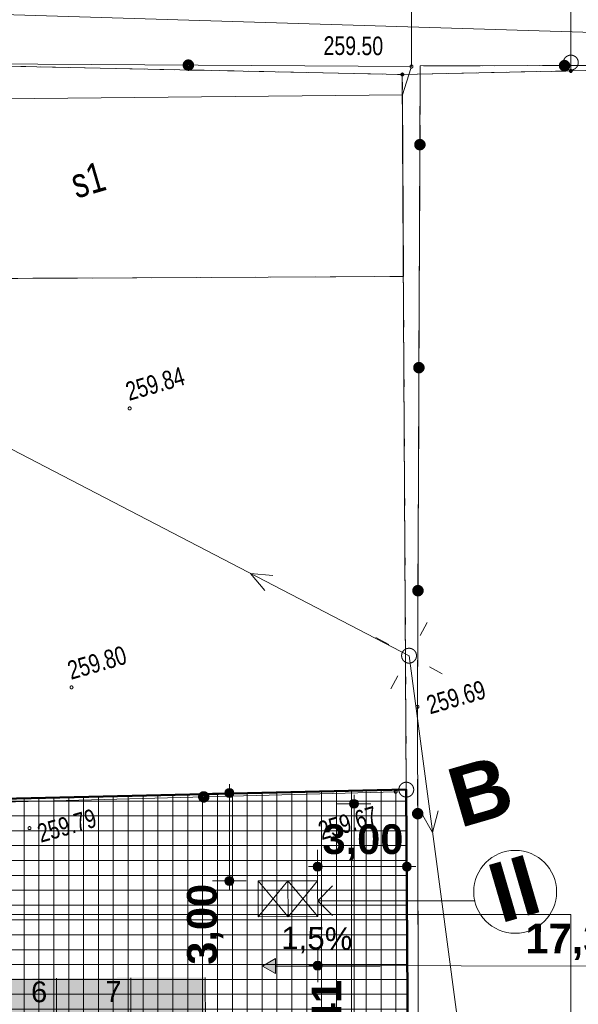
# Model space of a CAD drawing. Header units: millimetres. Extents: x -105537 to 923666, y -162842 to 175608.
# Tile 23 of 41: x 30853 to 49628, y 23665 to 56778. Entities that reach past the tile are written whole.
import ezdxf
from ezdxf.xclip import XClip

# ---------------------------------------------------------------- set-up
doc = ezdxf.new("R2010")
doc.units = ezdxf.units.MM
doc.header["$MEASUREMENT"] = 0
doc.header["$XCLIPFRAME"] = 0
doc.linetypes.add('1054', pattern=[2000, 1500, -500])
doc.linetypes.add('2218', pattern=[1000, 500, -500])
for name, color, linetype in [('A__!REF_RYSUNKI', 7, 'Continuous'), ('Nowe_02-PZT-OBIEKTY', 7, 'Continuous'), ('Nowe_03-PZT-LINIE RÓŻNE', 7, 'Continuous'), ('Nowe_199-Z Wymiary i opisy', 7, 'Continuous'), ('Nowe_A__STROPY', 7, 'Continuous'), ('Nowe_A_WYM_SYTUACJA', 7, 'Continuous')]:
    doc.layers.add(name, color=color, linetype=linetype)
for name, color, linetype, lineweight in [('Nowe_01-PZT-WYPEŁNIENIA_Nr_pióra__18', 9, 'Continuous', 13), ('Nowe_02-PZT-OBIEKTY_Nr_pióra__4', 7, 'Continuous', 13), ('Nowe_02-PZT-OBIEKTY_Nr_pióra__46', 7, 'Continuous', 15), ('Nowe_03-PZT-LINIE RÓŻNE_Nr_pióra__1', 7, 'Continuous', 13), ('Nowe_03-PZT-LINIE RÓŻNE_Nr_pióra__41', 7, 'Continuous', 15), ('Nowe_199-Z Wymiary i opisy_Nr_pióra__1', 7, 'Continuous', 13), ('Nowe_199-Z Wymiary i opisy_Nr_pióra__203', 7, 'Continuous', 50), ('Nowe_199-Z Wymiary i opisy_Nr_pióra__41', 7, 'Continuous', 15), ('Nowe_A__STROPY_Nr_pióra__89', 7, 'Continuous', 13), ('Nowe_A_WYM_SYTUACJA_Nr_pióra__1', 7, 'Continuous', 13), ('Nowe_A_WYM_SYTUACJA_Nr_pióra__45', 7, 'Continuous', 15), ('Nowe_A_WYM_SYTUACJA_Nr_pióra__85', 7, 'Continuous', 13), ('Wadowice Wałowa mdcp500_2_EGB_Budynek_Nr_pióra__7', 7, 'Continuous', 18), ('Wadowice Wałowa mdcp500_2_EGB_DzialkaEwidencyjna_Nr_pióra__3', 3, 'Continuous', 18), ('Wadowice Wałowa mdcp500_2_EGB_KonturUzytkuGruntowego_Nr_pióra__3', 3, 'Continuous', 18), ('Wadowice Wałowa mdcp500_2_EGB_PunktGraniczny_Nr_pióra__3', 3, 'Continuous', 18), ('Wadowice Wałowa mdcp500_2_GES_InneUrzadzeniaTowarzyszace_Nr_pióra__7', 7, 'Continuous', 18), ('Wadowice Wałowa mdcp500_2_GES_PrzewodElektroenergetyczny_Nr_pióra__1', 1, 'Continuous', 18), ('Wadowice Wałowa mdcp500_2_GES_PrzewodWodociagowy_Nr_pióra__5', 5, 'Continuous', 18), ('Wadowice Wałowa mdcp500_2_GES_UrzadzeniaSiecElektroenerge_Nr_pióra__7', 7, 'Continuous', 18), ('Wadowice Wałowa mdcp500_2_OT_Komunikacja_Nr_pióra__7', 7, 'Continuous', 18), ('Wadowice Wałowa mdcp500_2_OT_Ogrodzenia_Nr_pióra__7', 7, 'Continuous', 18), ('Wadowice Wałowa mdcp500_2_OT_Rzedna_Nr_pióra__7', 7, 'Continuous', 18), ('Wadowice Wałowa mdcp500_3_0_Nr_pióra__1', 7, 'Continuous', 13)]:
    doc.layers.add(name, color=color, linetype=linetype, lineweight=lineweight)
for name, color, linetype, lineweight, true_color in [('Nowe_01-PZT-WYPEŁNIENIA_Nr_pióra__249', 7, 'Continuous', 13, 0x595959), ('Nowe_02-PZT-OBIEKTY_Nr_pióra__242', 7, 'Continuous', 13, 0xa7a7a7), ('Nowe_199-Z Wymiary i opisy_Nr_pióra__58', 7, 'Continuous', 20, 0xdf0000), ('Nowe_199-Z Wymiary i opisy_Nr_pióra__78', 7, 'Continuous', 13, 0x00bb5e), ('Nowe_A_TER_GRANICA_Nr_pióra__221', 7, 'Continuous', 50, 0xbcc01d)]:
    doc.layers.add(name, color=color, linetype=linetype, lineweight=lineweight, true_color=true_color)
doc.styles.add('STYL_AUTOMATYCZNY_2', font='arial.ttf')
doc.styles.add('STYL_AUTOMATYCZNY_3', font='arial.ttf')
doc.styles.add('STYL_AUTOMATYCZNY_4', font='arial.ttf')
doc.styles.add('STYL_AUTOMATYCZNY_5', font='arial.ttf')
doc.styles.add('STYL_AUTOMATYCZNY_6', font='arial.ttf', dxfattribs={"width": 0.75})
doc.dimstyles.new('STYL_AUTOMATYCZNY__1', dxfattribs={"dimtxt": 1000, "dimasz": 570, "dimexe": 0.18, "dimexo": 0.0625, "dimgap": 0, "dimtad": 1, "dimlfac": 0.001, "dimzin": 0, "dimdsep": 46, "dimtxsty": 'STYL_AUTOMATYCZNY_5', "dimblk": 'ARROWHEAD_11', "dimblk1": 'ARROWHEAD_11', "dimblk2": 'ARROWHEAD_11', "dimcen": 0.09, "dimse1": 1, "dimse2": 1, "dimclrd": 7, "dimclre": 7, "dimclrt": 7, "dimadec": 0, "dimazin": 0, "dimtfac": 1, "dimtdec": 4, "dimtmove": 0, "dimatfit": 3, "dimfxl": 1, "dimtolj": 1, "dimtzin": 0, "dimarcsym": 0})
doc.dimstyles.new('STYL_AUTOMATYCZNY__2', dxfattribs={"dimtxt": 1000, "dimasz": 570, "dimexe": 0.18, "dimexo": 0.0625, "dimgap": 0, "dimtad": 1, "dimtih": 1, "dimtoh": 1, "dimlfac": 0.001, "dimzin": 0, "dimdsep": 46, "dimtxsty": 'STYL_AUTOMATYCZNY_5', "dimblk": 'ARROWHEAD_11', "dimblk1": 'ARROWHEAD_11', "dimblk2": 'ARROWHEAD_11', "dimcen": 0.09, "dimse1": 1, "dimse2": 1, "dimclrd": 7, "dimclre": 7, "dimclrt": 7, "dimadec": 0, "dimazin": 0, "dimtfac": 1, "dimtdec": 4, "dimtmove": 0, "dimatfit": 3, "dimfxl": 1, "dimtolj": 1, "dimtzin": 0, "dimarcsym": 0})
picture_1 = doc.add_image_def('image1.tif', size_in_pixel=(6904, 2168))

# ---------------------------------------------------------------- blocks, each defined once
blk = doc.blocks.new('Rysunek_1_3', base_point=(73226, -6125))
at = {"layer": 'Wadowice Wałowa mdcp500_3_0_Nr_pióra__1', "color": 7, "lineweight": 13}
image = blk.add_image(picture_1, insert=(-79879, -3368), size_in_units=(292228, 91739), rotation=16.24147, dxfattribs=at)
image.set_boundary_path([(-0.5, -0.5), (6903.5, 2167.5)])
blk = doc.blocks.new('Strop_2_1', base_point=(-12989, -15343))
at = {"layer": 'Nowe_A__STROPY_Nr_pióra__89', "color": 7, "linetype": 'Continuous', "lineweight": 13, "flags": 128}
blk.add_lwpolyline([(-12989, -15343), (49383, -15343), (49383, 26682), (-12989, 26682)], close=True, dxfattribs=at)
blk = doc.blocks.new('WSC-miejsca postojowe[3]_1', base_point=(19586, 24498))
at = {"layer": 'Nowe_02-PZT-OBIEKTY_Nr_pióra__242', "linetype": 'Continuous', "lineweight": 0, "true_color": 0x535353}
blk.add_hatch(color=251, dxfattribs=at).paths.add_polyline_path([(19586, 24498), (19606, 19498), (37106, 19567), (37086, 24567)])
at = {"layer": 'Nowe_02-PZT-OBIEKTY_Nr_pióra__4', "color": 7, "linetype": 'Continuous', "lineweight": 13}
for p, q in [((22086, 24508), (22106, 19508)), ((24586, 24517), (24606, 19518)), ((27086, 24527), (27106, 19527)), ((29586, 24537), (29606, 19537)), ((32086, 24547), (32106, 19547)), ((34586, 24557), (34606, 19557)), ((37086, 24567), (37106, 19567)), ((19586, 24498), (19606, 19498)), ((27106, 19527), (29606, 19537)), ((29606, 19537), (32106, 19547)), ((32106, 19547), (34606, 19557)), ((34606, 19557), (37106, 19567)), ((19606, 19498), (22106, 19508)), ((22106, 19508), (24606, 19518)), ((24606, 19518), (27106, 19527))]:
    blk.add_line(p, q, dxfattribs=at)
at = {"layer": 'Nowe_02-PZT-OBIEKTY_Nr_pióra__46', "color": 7, "lineweight": 15, "char_height": 700, "attachment_point": 3, "rotation": 0.2258, "style": 'STYL_AUTOMATYCZNY_3'}
for s, insert in [('\\A1;{\\pqr;\\fArial|b0|i0|c238|p0;\\W1.000000;1\\fArial|b0|i0|c238|p0;\\W1.000000;\\A1{\\H.66x;\\S^  ;}\\fArial|b0|i0|c238|p0;\\W1.000000;\\fArial|b0|i0|c238|p0;\\W1.000000;\\A1{\\H.66x;\\S^  ;}\\fArial|b0|i0|c238|p0;\\W1.000000;\\fArial|b0|i0|c238|p0;\\W1.000000;\\A1{\\H.66x;\\S^  ;}\\fArial|b0|i0|c238|p0;\\W1.000000;\\fArial|b0|i0|c238|p0;\\W1.000000;\\A1{\\H.66x;\\S^  ;}\\fArial|b0|i0|c238|p0;\\W1.000000;\\fArial|b0|i0|c238|p0;\\W1.000000;\\A1{\\H.66x;\\S^  ;}\\fArial|b0|i0|c238|p0;\\W1.000000;\\fArial|b0|i0|c238|p0;\\W1.000000;\\A1{\\H.66x;\\S^  ;}}', (20354, 24391)), ('\\A1;{\\pqr;\\fArial|b0|i0|c238|p0;\\W1.000000;2\\fArial|b0|i0|c238|p0;\\W1.000000;\\A1{\\H.66x;\\S^  ;}\\fArial|b0|i0|c238|p0;\\W1.000000;\\fArial|b0|i0|c238|p0;\\W1.000000;\\A1{\\H.66x;\\S^  ;}\\fArial|b0|i0|c238|p0;\\W1.000000;\\fArial|b0|i0|c238|p0;\\W1.000000;\\A1{\\H.66x;\\S^  ;}\\fArial|b0|i0|c238|p0;\\W1.000000;\\fArial|b0|i0|c238|p0;\\W1.000000;\\A1{\\H.66x;\\S^  ;}\\fArial|b0|i0|c238|p0;\\W1.000000;\\fArial|b0|i0|c238|p0;\\W1.000000;\\A1{\\H.66x;\\S^  ;}\\fArial|b0|i0|c238|p0;\\W1.000000;\\fArial|b0|i0|c238|p0;\\W1.000000;\\A1{\\H.66x;\\S^  ;}}', (22854, 24401)), ('\\A1;{\\pqr;\\fArial|b0|i0|c238|p0;\\W1.000000;3\\fArial|b0|i0|c238|p0;\\W1.000000;\\A1{\\H.66x;\\S^  ;}\\fArial|b0|i0|c238|p0;\\W1.000000;\\fArial|b0|i0|c238|p0;\\W1.000000;\\A1{\\H.66x;\\S^  ;}\\fArial|b0|i0|c238|p0;\\W1.000000;\\fArial|b0|i0|c238|p0;\\W1.000000;\\A1{\\H.66x;\\S^  ;}\\fArial|b0|i0|c238|p0;\\W1.000000;\\fArial|b0|i0|c238|p0;\\W1.000000;\\A1{\\H.66x;\\S^  ;}\\fArial|b0|i0|c238|p0;\\W1.000000;\\fArial|b0|i0|c238|p0;\\W1.000000;\\A1{\\H.66x;\\S^  ;}\\fArial|b0|i0|c238|p0;\\W1.000000;\\fArial|b0|i0|c238|p0;\\W1.000000;\\A1{\\H.66x;\\S^  ;}}', (25353, 24411)), ('\\A1;{\\pqr;\\fArial|b0|i0|c238|p0;\\W1.000000;4\\fArial|b0|i0|c238|p0;\\W1.000000;\\A1{\\H.66x;\\S^  ;}\\fArial|b0|i0|c238|p0;\\W1.000000;\\fArial|b0|i0|c238|p0;\\W1.000000;\\A1{\\H.66x;\\S^  ;}\\fArial|b0|i0|c238|p0;\\W1.000000;\\fArial|b0|i0|c238|p0;\\W1.000000;\\A1{\\H.66x;\\S^  ;}\\fArial|b0|i0|c238|p0;\\W1.000000;\\fArial|b0|i0|c238|p0;\\W1.000000;\\A1{\\H.66x;\\S^  ;}\\fArial|b0|i0|c238|p0;\\W1.000000;\\fArial|b0|i0|c238|p0;\\W1.000000;\\A1{\\H.66x;\\S^  ;}\\fArial|b0|i0|c238|p0;\\W1.000000;\\fArial|b0|i0|c238|p0;\\W1.000000;\\A1{\\H.66x;\\S^  ;}}', (27853, 24420)), ('\\A1;{\\pqr;\\fArial|b0|i0|c238|p0;\\W1.000000;5\\fArial|b0|i0|c238|p0;\\W1.000000;\\A1{\\H.66x;\\S^  ;}\\fArial|b0|i0|c238|p0;\\W1.000000;\\fArial|b0|i0|c238|p0;\\W1.000000;\\A1{\\H.66x;\\S^  ;}\\fArial|b0|i0|c238|p0;\\W1.000000;\\fArial|b0|i0|c238|p0;\\W1.000000;\\A1{\\H.66x;\\S^  ;}\\fArial|b0|i0|c238|p0;\\W1.000000;\\fArial|b0|i0|c238|p0;\\W1.000000;\\A1{\\H.66x;\\S^  ;}\\fArial|b0|i0|c238|p0;\\W1.000000;\\fArial|b0|i0|c238|p0;\\W1.000000;\\A1{\\H.66x;\\S^  ;}\\fArial|b0|i0|c238|p0;\\W1.000000;\\fArial|b0|i0|c238|p0;\\W1.000000;\\A1{\\H.66x;\\S^  ;}}', (30353, 24430)), ('\\A1;{\\pqr;\\fArial|b0|i0|c238|p0;\\W1.000000;6\\fArial|b0|i0|c238|p0;\\W1.000000;\\A1{\\H.66x;\\S^  ;}\\fArial|b0|i0|c238|p0;\\W1.000000;\\fArial|b0|i0|c238|p0;\\W1.000000;\\A1{\\H.66x;\\S^  ;}\\fArial|b0|i0|c238|p0;\\W1.000000;\\fArial|b0|i0|c238|p0;\\W1.000000;\\A1{\\H.66x;\\S^  ;}\\fArial|b0|i0|c238|p0;\\W1.000000;\\fArial|b0|i0|c238|p0;\\W1.000000;\\A1{\\H.66x;\\S^  ;}\\fArial|b0|i0|c238|p0;\\W1.000000;\\fArial|b0|i0|c238|p0;\\W1.000000;\\A1{\\H.66x;\\S^  ;}\\fArial|b0|i0|c238|p0;\\W1.000000;\\fArial|b0|i0|c238|p0;\\W1.000000;\\A1{\\H.66x;\\S^  ;}}', (32853, 24440)), ('\\A1;{\\pqr;\\fArial|b0|i0|c238|p0;\\W1.000000;7\\fArial|b0|i0|c238|p0;\\W1.000000;\\A1{\\H.66x;\\S^  ;}\\fArial|b0|i0|c238|p0;\\W1.000000;\\fArial|b0|i0|c238|p0;\\W1.000000;\\A1{\\H.66x;\\S^  ;}\\fArial|b0|i0|c238|p0;\\W1.000000;\\fArial|b0|i0|c238|p0;\\W1.000000;\\A1{\\H.66x;\\S^  ;}\\fArial|b0|i0|c238|p0;\\W1.000000;\\fArial|b0|i0|c238|p0;\\W1.000000;\\A1{\\H.66x;\\S^  ;}\\fArial|b0|i0|c238|p0;\\W1.000000;\\fArial|b0|i0|c238|p0;\\W1.000000;\\A1{\\H.66x;\\S^  ;}\\fArial|b0|i0|c238|p0;\\W1.000000;\\fArial|b0|i0|c238|p0;\\W1.000000;\\A1{\\H.66x;\\S^  ;}}', (35353, 24450))]:
    blk.add_mtext(s, dxfattribs=dict(at, insert=insert))
blk = doc.blocks.new('Linia_2_1', base_point=(46160, 27148))
at = {"layer": 'Nowe_03-PZT-LINIE RÓŻNE_Nr_pióra__1', "color": 7, "linetype": 'Continuous', "lineweight": 13}
for q in [(41369, 27648), (41369, 26648)]:
    blk.add_line((40869, 27148), q, dxfattribs=at)
at = {"layer": 'Nowe_03-PZT-LINIE RÓŻNE_Nr_pióra__41', "color": 7, "linetype": 'Continuous', "lineweight": 15}
blk.add_line((46160, 27148), (40869, 27148), dxfattribs=at)
blk = doc.blocks.new('Linia_7_1', base_point=(39019, 24952))
at = {"layer": 'Nowe_199-Z Wymiary i opisy', "linetype": 'Continuous', "lineweight": 0, "true_color": 0x000000}
blk.add_hatch(color=18, dxfattribs=at).paths.add_polyline_path([(39019, 24952), (39452, 24702), (39452, 25202)])
at = {"layer": 'Nowe_199-Z Wymiary i opisy_Nr_pióra__1', "color": 7, "linetype": 'Continuous', "lineweight": 13}
for p, q in [((39019, 24952), (39452, 25202)), ((39452, 25202), (39452, 24702)), ((39019, 24952), (39452, 24702)), ((39452, 24952), (42974, 24952))]:
    blk.add_line(p, q, dxfattribs=at)
blk = doc.blocks.new('*D90')
at = {"layer": 'Nowe_A_WYM_SYTUACJA_Nr_pióra__45', "linetype": 'Continuous', "lineweight": 15}
for points in [[(40720, 24967), (40731, 24909), (40764, 24860), (40812, 24828), (40870, 24817), (40927, 24828), (40976, 24860), (41008, 24909), (41020, 24967), (41008, 25024), (40976, 25073), (40927, 25105), (40870, 25117), (40812, 25105), (40764, 25073), (40731, 25024)], [(58112, 24937), (58124, 24879), (58156, 24831), (58205, 24798), (58262, 24787), (58319, 24798), (58368, 24831), (58401, 24879), (58412, 24937), (58401, 24994), (58368, 25043), (58319, 25075), (58262, 25087), (58205, 25075), (58156, 25043), (58124, 24994)]]:
    blk.add_hatch(color=7, dxfattribs=at).paths.add_polyline_path(points)
at = {"layer": 'Nowe_A_WYM_SYTUACJA_Nr_pióra__45', "color": 7, "linetype": 'Continuous', "lineweight": 15}
for centre in [(40870, 24967), (58262, 24937)]:
    blk.add_circle(centre, 150, dxfattribs=at)
at = {"layer": 'Nowe_A_WYM_SYTUACJA_Nr_pióra__85', "color": 7, "linetype": 'Continuous', "lineweight": 13}
for p, q in [((40870, 25117), (40871, 25529)), ((58262, 25087), (58263, 25499)), ((40570, 24967), (40720, 24967)), ((41020, 24966), (58112, 24937)), ((58412, 24936), (58562, 24936)), ((40869, 24404), (40869, 24817)), ((58261, 24374), (58262, 24787))]:
    blk.add_line(p, q, dxfattribs=at)
at = {"layer": 'Nowe_A_WYM_SYTUACJA_Nr_pióra__1', "color": 7, "lineweight": 13, "insert": (47850, 25155), "char_height": 1000, "attachment_point": 7, "rotation": 359.9015, "style": 'STYL_AUTOMATYCZNY_5'}
blk.add_mtext('\\A1;{\\pql;\\fArial|b1|i0|c238|p0;\\W1.000000;17,39}', dxfattribs=at)
blk = doc.blocks.new('ARROWHEAD_11')
at = {"color": 0, "linetype": 'Continuous', "lineweight": 0}
blk.add_line((0, 0), (-1, 0), dxfattribs=at)
at = {"color": 0, "linetype": 'Continuous', "lineweight": 0, "const_width": 0.25, "flags": 128}
blk.add_lwpolyline([(-0.125, 0, 1), (0.125, 0, 1)], format="xyb", close=True, dxfattribs=at)
blk = doc.blocks.new('Rysunek_3_2', base_point=(-5551989123, -7375062639))
at = {"layer": 'Wadowice Wałowa mdcp500_2_EGB_Budynek_Nr_pióra__7', "color": 7, "linetype": 'Continuous', "lineweight": 18, "flags": 128}
blk.add_lwpolyline([(23247, 48037), (23455, 54045), (43716, 54250), (43755, 48147)], close=True, dxfattribs=at)
at = {"layer": 'Wadowice Wałowa mdcp500_2_EGB_DzialkaEwidencyjna_Nr_pióra__3', "color": 3, "linetype": 'Continuous', "lineweight": 18, "flags": 128}
for points in [[(43714, 54936), (49377, 55055), (49378, 55336), (49407, 70879)], [(49407, 70879), (49378, 55336), (49377, 55055)], [(13284, 30177), (43847, 30884), (43714, 54936), (-39606, 56683)], [(-39606, 56683), (43714, 54936)], [(49377, 55055), (58333, 55237), (70906, 56556), (91174, 56307)]]:
    blk.add_lwpolyline(points, dxfattribs=at)
for points in [[(43714, 54936), (43847, 30884), (43932, 16826), (44561, 15989), (51814, 10790), (58549, 8659), (58811, -7722), (72003, -7275), (70906, 56556), (58333, 55237), (49377, 55055)], [(-7211, 18978), (-6905, -14680), (26261, -15975), (72069, -13723), (72003, -7275), (58811, -7722), (58549, 8659), (51814, 10790), (44561, 15989), (43932, 16826), (43847, 30884), (13284, 30177), (13400, 19233)]]:
    blk.add_lwpolyline(points, close=True, dxfattribs=at)
at = {"layer": 'Wadowice Wałowa mdcp500_2_EGB_KonturUzytkuGruntowego_Nr_pióra__3', "color": 3, "linetype": '2218', "lineweight": 18, "flags": 128}
for points in [[(-23429, 56344), (43714, 54936)], [(43714, 54936), (49377, 55055)], [(49377, 55055), (58333, 55237)], [(43714, 54936), (43847, 30884)], [(43847, 30884), (43932, 16826)]]:
    blk.add_lwpolyline(points, dxfattribs=at)
at = {"layer": 'Wadowice Wałowa mdcp500_2_EGB_PunktGraniczny_Nr_pióra__3', "color": 3, "linetype": 'Continuous', "lineweight": 18}
for centre, radius in [((49378, 55336), 250), ((43714, 54936), 50), ((43714, 54936), 45), ((43714, 54936), 40), ((43714, 54936), 35), ((49377, 55055), 50), ((49377, 55055), 45), ((49377, 55055), 40), ((49377, 55055), 35), ((49377, 55055), 30), ((49377, 55055), 25), ((49377, 55055), 20), ((49377, 55055), 15), ((49377, 55055), 10), ((49377, 55055), 5), ((43714, 54936), 30), ((43714, 54936), 25), ((43714, 54936), 20), ((43714, 54936), 15), ((43714, 54936), 10), ((43714, 54936), 5), ((43847, 30884), 250)]:
    blk.add_circle(centre, radius, dxfattribs=at)
at = {"layer": 'Wadowice Wałowa mdcp500_2_GES_InneUrzadzeniaTowarzyszace_Nr_pióra__7', "color": 7, "linetype": 'Continuous', "lineweight": 18}
blk.add_circle((43940, 35389), 250, dxfattribs=at)
at = {"layer": 'Wadowice Wałowa mdcp500_2_GES_PrzewodElektroenergetyczny_Nr_pióra__1', "color": 1, "linetype": 'Continuous', "lineweight": 18}
for p, q in [((38616, 38155), (39363, 38091)), ((38616, 38155), (39098, 37581)), ((44731, 29442), (44924, 30167)), ((44731, 29442), (44355, 30091))]:
    blk.add_line(p, q, dxfattribs=at)
at = {"layer": 'Wadowice Wałowa mdcp500_2_GES_PrzewodElektroenergetyczny_Nr_pióra__1', "color": 1, "linetype": 'Continuous', "lineweight": 18, "flags": 128}
blk.add_lwpolyline([(-13061, 50000), (18646, 48529), (43940, 35389), (48102, 4084), (43771, -5291)], dxfattribs=at)
at = {"layer": 'Wadowice Wałowa mdcp500_2_GES_PrzewodWodociagowy_Nr_pióra__5', "color": 5, "linetype": 'Continuous', "lineweight": 18, "flags": 128}
blk.add_lwpolyline([(-8175, 60829), (-7956, 59257), (478, 57871), (50894, 56320), (63956, 50095)], dxfattribs=at)
at = {"layer": 'Wadowice Wałowa mdcp500_2_GES_UrzadzeniaSiecElektroenerge_Nr_pióra__7', "color": 7, "linetype": 'Continuous', "lineweight": 18}
for p, q in [((44552, 36505), (44314, 36071)), ((42824, 36002), (43258, 35764)), ((45056, 34777), (44622, 35015)), ((43328, 34274), (43566, 34708))]:
    blk.add_line(p, q, dxfattribs=at)
blk.add_circle((43940, 35389), 250, dxfattribs=at)
at = {"layer": 'Wadowice Wałowa mdcp500_2_OT_Komunikacja_Nr_pióra__7', "color": 7, "linetype": '1054', "lineweight": 18, "flags": 128}
for points in [[(44022, 55203), (44016, 66877), (50755, 66914), (50743, 57265), (58297, 57258), (58299, 55248), (44317, 55227)], [(57149, 6064), (56160, 6671), (56118, 9961), (51387, 11936), (44301, 15059), (44269, 15383), (44222, 33670), (44317, 55227), (58299, 55248), (70887, 55301), (71342, 33394), (71640, 16066), (71900, -7815), (71960, -13672), (57320, -8896), (58365, -7727), (58811, -7722), (67955, -7433), (67047, 50141), (57892, 49995), (57446, 49989), (58365, -7727), (57320, -8896)], [(-38095, 48301), (-28168, 51765), (-22562, 50794), (-25475, 32583), (-19910, 31642), (-16613, 52434), (-13628, 54949), (4160, 54600), (17763, 54313), (17874, 48388), (23247, 48037), (43755, 48147), (43716, 54250), (44022, 55203), (44317, 55227), (44222, 33670), (44269, 15383), (44009, 15453), (43752, 15264), (43714, 12638), (43742, 6678), (43715, -808), (29167, -1067), (29202, -3047), (43718, -2786), (43754, -3838), (1563, -4599), (-2392, -5074), (-2519, -4923), (-32394, -6273), (-40563, -6153), (-49205, 485), (-41484, 46168)]]:
    blk.add_lwpolyline(points, close=True, dxfattribs=at)
at = {"layer": 'Wadowice Wałowa mdcp500_2_OT_Komunikacja_Nr_pióra__7', "color": 7, "linetype": 'Continuous', "lineweight": 18, "flags": 128}
blk.add_lwpolyline([(44022, 55203), (44016, 66877)], dxfattribs=at)
at = {"layer": 'Wadowice Wałowa mdcp500_2_OT_Ogrodzenia_Nr_pióra__7', "color": 7, "linetype": 'Continuous', "lineweight": 18, "flags": 128}
for points in [[(44022, 55203), (-40282, 55736), (-40639, 55700)], [(51439, 12295), (44269, 15383), (44222, 33670), (44317, 55227), (58299, 55248)], [(-37371, 22504), (-7260, 18933), (13331, 15109), (13218, 30012), (43493, 30812)]]:
    blk.add_lwpolyline(points, dxfattribs=at)
at = {"layer": 'Wadowice Wałowa mdcp500_2_OT_Ogrodzenia_Nr_pióra__7', "color": 7, "linetype": 'Continuous', "lineweight": 18}
for centre, radius in [((36522, 55250), 175), ((36522, 55250), 158), ((36522, 55250), 140), ((36522, 55250), 122), ((36522, 55250), 105), ((36522, 55250), 87.5), ((36522, 55250), 70), ((36522, 55250), 52.5), ((49167, 55234), 175), ((49167, 55234), 158), ((49167, 55234), 140), ((49167, 55234), 122), ((49167, 55234), 105), ((49167, 55234), 87.5), ((49167, 55234), 70), ((36522, 55250), 35), ((49167, 55234), 52.5), ((49167, 55234), 35), ((44305, 52576), 175), ((44305, 52576), 158), ((44305, 52576), 140), ((44305, 52576), 122), ((44305, 52576), 105), ((44305, 52576), 87.5), ((44305, 52576), 70), ((44305, 52576), 52.5), ((44305, 52576), 35), ((44272, 45076), 175), ((44272, 45076), 158), ((44272, 45076), 140), ((44272, 45076), 122), ((44272, 45076), 105), ((44272, 45076), 87.5), ((44272, 45076), 70), ((44272, 45076), 52.5), ((44272, 45076), 35), ((44240, 37576), 175), ((44240, 37576), 158), ((44240, 37576), 140), ((44240, 37576), 122), ((44240, 37576), 105), ((44240, 37576), 87.5), ((44240, 37576), 70), ((44240, 37576), 52.5), ((44240, 37576), 35), ((37041, 30641), 175), ((37041, 30641), 158), ((37041, 30641), 140), ((37041, 30641), 122), ((37041, 30641), 105), ((37041, 30641), 87.5), ((37041, 30641), 70), ((37041, 30641), 52.5), ((37041, 30641), 35), ((44231, 30076), 175), ((44231, 30076), 158), ((44231, 30076), 140), ((44231, 30076), 122), ((44231, 30076), 105), ((44231, 30076), 87.5), ((44231, 30076), 70), ((44231, 30076), 52.5), ((44231, 30076), 35)]:
    blk.add_circle(centre, radius, dxfattribs=at)
at = {"layer": 'Wadowice Wałowa mdcp500_2_OT_Rzedna_Nr_pióra__7', "color": 7, "linetype": 'Continuous', "lineweight": 18}
for centre in [(44022, 55203), (34550, 43705), (32595, 34324), (44222, 33670), (43493, 30812), (31183, 29590)]:
    blk.add_circle(centre, 50, dxfattribs=at)
at = {"layer": 'Wadowice Wałowa mdcp500_2_EGB_Budynek_Nr_pióra__7', "color": 7, "linetype": 'Continuous', "lineweight": 18, "insert": (32479, 51719), "char_height": 1000, "attachment_point": 1, "rotation": 16.2415, "style": 'STYL_AUTOMATYCZNY_6'}
blk.add_mtext('\\A1;{\\pql;\\fArial|b0|i0|c238|p0;\\W0.750000;s1}', dxfattribs=at)
at = {"layer": 'Wadowice Wałowa mdcp500_2_OT_Rzedna_Nr_pióra__7', "color": 7, "linetype": 'Continuous', "lineweight": 18, "char_height": 625, "attachment_point": 7, "style": 'STYL_AUTOMATYCZNY_6'}
for s, insert, rotation in [('\\A1;{\\pql;\\fArial|b0|i0|c238|p0;\\W0.750000;259.50}', (41065, 55587), 359.6379), ('\\A1;{\\pql;\\fArial|b0|i0|c238|p0;\\W0.750000;259.84}', (34534, 43949), 16.2415), ('\\A1;{\\pql;\\fArial|b0|i0|c238|p0;\\W0.750000;259.80}', (32580, 34568), 16.2415), ('\\A1;{\\pql;\\fArial|b0|i0|c238|p0;\\W0.750000;259.69}', (44648, 33405), 16.2415), ('\\A1;{\\pql;\\fArial|b0|i0|c238|p0;\\W0.750000;259.79}', (31567, 29087), 16.2415), ('\\A1;{\\pql;\\fArial|b0|i0|c238|p0;\\W0.750000;259.67}', (41008, 29176), 16.2415)]:
    blk.add_mtext(s, dxfattribs=dict(at, insert=insert, rotation=rotation))
blk = doc.blocks.new('*D100')
at = {"layer": 'Nowe_A_WYM_SYTUACJA_Nr_pióra__45', "linetype": 'Continuous', "lineweight": 15}
for points in [[(41941, 30408), (41952, 30351), (41985, 30302), (42033, 30270), (42091, 30258), (42148, 30270), (42197, 30302), (42229, 30351), (42241, 30408), (42229, 30466), (42197, 30515), (42148, 30547), (42091, 30558), (42033, 30547), (41985, 30515), (41952, 30466)], [(41941, 15000), (41952, 14943), (41985, 14894), (42033, 14861), (42091, 14850), (42148, 14861), (42197, 14894), (42229, 14943), (42241, 15000), (42229, 15057), (42197, 15106), (42148, 15139), (42091, 15150), (42033, 15139), (41985, 15106), (41952, 15057)]]:
    blk.add_hatch(color=7, dxfattribs=at).paths.add_polyline_path(points)
at = {"layer": 'Nowe_A_WYM_SYTUACJA_Nr_pióra__45', "color": 7, "linetype": 'Continuous', "lineweight": 15}
for centre in [(42091, 30408), (42091, 15000)]:
    blk.add_circle(centre, 150, dxfattribs=at)
at = {"layer": 'Nowe_A_WYM_SYTUACJA_Nr_pióra__85', "color": 7, "linetype": 'Continuous', "lineweight": 13}
for p, q in [((42091, 30558), (42091, 30708)), ((41941, 30408), (41528, 30408)), ((42091, 15150), (42091, 30258)), ((42653, 30408), (42241, 30408)), ((41941, 15000), (41528, 15000)), ((42653, 15000), (42241, 15000))]:
    blk.add_line(p, q, dxfattribs=at)
at = {"layer": 'Nowe_A_WYM_SYTUACJA_Nr_pióra__1', "color": 7, "lineweight": 13, "insert": (41891, 20988), "char_height": 1000, "attachment_point": 7, "rotation": 90, "style": 'STYL_AUTOMATYCZNY_5'}
blk.add_mtext('\\A1;{\\pql;\\fArial|b1|i0|c238|p0;\\W1.000000;15,41}', dxfattribs=at)
blk = doc.blocks.new('*D106')
at = {"layer": 'Nowe_A_WYM_SYTUACJA_Nr_pióra__45', "linetype": 'Continuous', "lineweight": 15}
for points in [[(40715, 28294), (40727, 28237), (40759, 28188), (40808, 28156), (40865, 28144), (40923, 28156), (40971, 28188), (41004, 28237), (41015, 28294), (41004, 28352), (40971, 28400), (40923, 28433), (40865, 28444), (40808, 28433), (40759, 28400), (40727, 28352)], [(43715, 28294), (43727, 28237), (43759, 28188), (43808, 28156), (43865, 28144), (43923, 28156), (43971, 28188), (44004, 28237), (44015, 28294), (44004, 28352), (43971, 28400), (43923, 28433), (43865, 28444), (43808, 28433), (43759, 28400), (43727, 28352)]]:
    blk.add_hatch(color=7, dxfattribs=at).paths.add_polyline_path(points)
at = {"layer": 'Nowe_A_WYM_SYTUACJA_Nr_pióra__45', "color": 7, "linetype": 'Continuous', "lineweight": 15}
for centre in [(40865, 28294), (43865, 28294)]:
    blk.add_circle(centre, 150, dxfattribs=at)
at = {"layer": 'Nowe_A_WYM_SYTUACJA_Nr_pióra__85', "color": 7, "linetype": 'Continuous', "lineweight": 13}
for p, q in [((40865, 28444), (40865, 28857)), ((43865, 28444), (43865, 28857)), ((40565, 28294), (40715, 28294)), ((41015, 28294), (43715, 28294)), ((44015, 28294), (44165, 28294)), ((40865, 27732), (40865, 28144)), ((43865, 27732), (43865, 28144))]:
    blk.add_line(p, q, dxfattribs=at)
at = {"layer": 'Nowe_A_WYM_SYTUACJA_Nr_pióra__1', "color": 7, "lineweight": 13, "insert": (41031, 28494), "char_height": 1000, "attachment_point": 7, "style": 'STYL_AUTOMATYCZNY_5'}
blk.add_mtext('\\A1;{\\pql;\\fArial|b1|i0|c238|p0;\\W1.000000;3,00}', dxfattribs=at)
blk = doc.blocks.new('*D107')
at = {"layer": 'Nowe_A_WYM_SYTUACJA_Nr_pióra__45', "linetype": 'Continuous', "lineweight": 15}
for points in [[(37752, 30769), (37763, 30711), (37796, 30663), (37845, 30630), (37902, 30619), (37959, 30630), (38008, 30663), (38041, 30711), (38052, 30769), (38041, 30826), (38008, 30875), (37959, 30907), (37902, 30919), (37845, 30907), (37796, 30875), (37763, 30826)], [(37752, 27814), (37763, 27756), (37796, 27708), (37845, 27675), (37902, 27664), (37959, 27675), (38008, 27708), (38041, 27756), (38052, 27814), (38041, 27871), (38008, 27920), (37959, 27952), (37902, 27964), (37845, 27952), (37796, 27920), (37763, 27871)]]:
    blk.add_hatch(color=7, dxfattribs=at).paths.add_polyline_path(points)
at = {"layer": 'Nowe_A_WYM_SYTUACJA_Nr_pióra__45', "color": 7, "linetype": 'Continuous', "lineweight": 15}
for centre in [(37902, 30769), (37902, 27814)]:
    blk.add_circle(centre, 150, dxfattribs=at)
at = {"layer": 'Nowe_A_WYM_SYTUACJA_Nr_pióra__85', "color": 7, "linetype": 'Continuous', "lineweight": 13}
for p, q in [((37902, 30919), (37902, 31069)), ((37752, 30769), (37339, 30769)), ((37902, 27964), (37902, 30619)), ((38464, 30769), (38052, 30769)), ((37752, 27814), (37339, 27814)), ((37902, 27514), (37902, 27664)), ((38464, 27814), (38052, 27814))]:
    blk.add_line(p, q, dxfattribs=at)
at = {"layer": 'Nowe_A_WYM_SYTUACJA_Nr_pióra__1', "color": 7, "lineweight": 13, "insert": (37702, 24995), "char_height": 1000, "attachment_point": 7, "rotation": 90, "style": 'STYL_AUTOMATYCZNY_5'}
blk.add_mtext('\\A1;{\\pql;\\fArial|b1|i0|c238|p0;\\W1.000000;3,00}', dxfattribs=at)

msp = doc.modelspace()

# ---------------------------------------------------------------- hatches: boundary and pattern name
at = {"layer": 'Nowe_01-PZT-WYPEŁNIENIA_Nr_pióra__18', "linetype": 'Continuous', "lineweight": 13}
h = msp.add_hatch(dxfattribs=at)
h.set_pattern_fill('Siatka_50x50_0001', color=9, style=0, pattern_type=2)
h.set_pattern_definition([(0, (0, 0), (0, 500), []), (90, (0, 0), (-500, 0), [])])
h.paths.add_polyline_path([(-184.236, -18027.891), (4569.444, -18065.255), (7554.494, -18112.6, -0.500069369), (6389.114, -15934.551, -0.302155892), (7522.379, -15243.133), (26260.529, -15975.15), (44272.183, -15089.744), (72068.868, -13723.331), (57320.046, -8895.707), (57149.339, 6063.549), (56159.937, 6671.073), (56124.967, 9428.206), (51798.798, 10801.337), (48345.188, 13276.629), (44300.68, 15058.952), (44218.786, 15382.962), (44250.893, 16401.486), (43931.658, 16826.273), (43846.655, 30883.501), (13284.423, 30177.497), (13400.043, 19233.058), (13444.763, 15000), (36500, 15000), (36500, 0), (0, 0), (49.07, -14951.184), (276.737, -14960.078, -0.402677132), (1428.612, -16157.229, -0.373220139)])
h.paths.add_polyline_path([(43704.623, -2238.054), (43714.982, -821.629), (43815.663, -8840.491), (43873.089, -13042.11), (43736.422, -3838.389)], flags=0)

# ---------------------------------------------------------------- linework, layer by layer
at = {"layer": 'Nowe_01-PZT-WYPEŁNIENIA_Nr_pióra__249', "color": 251, "linetype": 'Continuous', "lineweight": 13, "true_color": 0x595959, "flags": 128}
msp.add_lwpolyline([(43931.658, 16826.273), (43846.655, 30883.501), (13284.423, 30177.497), (13400.043, 19233.058)], dxfattribs=at)
at = {"layer": 'Nowe_03-PZT-LINIE RÓŻNE_Nr_pióra__41', "color": 7, "linetype": 'Continuous', "lineweight": 15}
msp.add_lwpolyline([(40865.163, 27813.827), (40872.419, 26613.849), (38872.455, 26601.755), (38872.455, 27813.827)], close=True, dxfattribs=at)
for points in [[(38872.455, 26601.755), (39868.809, 27813.827), (39872.437, 26607.802), (38872.455, 27813.827)], [(39868.809, 27813.827), (40872.419, 26613.849)], [(39872.437, 26607.802), (40865.163, 27813.827)]]:
    msp.add_lwpolyline(points, dxfattribs=at)
at = {"layer": 'Nowe_199-Z Wymiary i opisy_Nr_pióra__41', "color": 7, "linetype": 'Continuous', "lineweight": 15}
msp.add_circle((47506.522, 27447.568), 1393.986, dxfattribs=at)
at = {"layer": 'Nowe_A_TER_GRANICA_Nr_pióra__221', "color": 52, "linetype": 'Continuous', "lineweight": 50, "true_color": 0xbcc01d}
msp.add_lwpolyline([(-7211.241, 18978.2), (-6905.449, -14679.502), (26260.529, -15975.15), (44272.183, -15089.744), (72068.868, -13723.331), (72002.577, -7274.509), (58811.23, -7721.795), (58549.387, 8658.691), (51798.798, 10801.337), (44560.984, 15988.867), (43931.658, 16826.273), (43846.655, 30883.501), (13284.423, 30177.497)], dxfattribs=at)

# ---------------------------------------------------------------- block references
at = {"layer": 'A__!REF_RYSUNKI', "color": 7, "linetype": 'Continuous', "lineweight": 13}
ref = msp.add_blockref('Rysunek_1_3', (73225.66, -6125.131), dxfattribs=at)
XClip(ref).set_block_clipping_path([(-93517.5507872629, 43450.1606019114), (110816.6640264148, 102975.132325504), (124455.4531805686, 56156.6090716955), (200686.4574784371, 78363.6015689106), (175028.2618212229, 166441.7158685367), (-105536.9572903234, 84709.7516477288)])
ref = msp.add_blockref('Rysunek_3_2', (-5551989123.249, -7375062639.407), dxfattribs=at)
XClip(ref).set_block_clipping_path([(-61241.4531575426, -107607.1502755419), (18474.2309784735, -84385.0293576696), (39659.2429552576, -157107.8322890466), (251319.9927157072, -95448.5543467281), (195865.5394707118, 94912.5971797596), (119370.7429366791, 72628.7588867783), (110592.302622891, 102762.9304267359), (-104289.334739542, 40165.3698595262)])
at = {"layer": 'Nowe_02-PZT-OBIEKTY', "color": 7, "linetype": 'Continuous', "lineweight": 13}
msp.add_blockref('WSC-miejsca postojowe[3]_1', (19586.144, 24497.772), dxfattribs=at)
at = {"layer": 'Nowe_03-PZT-LINIE RÓŻNE', "color": 7, "linetype": 'Continuous', "lineweight": 15}
msp.add_blockref('Linia_2_1', (46159.644, 27148.457), dxfattribs=at)
at = {"layer": 'Nowe_199-Z Wymiary i opisy', "color": 7, "linetype": 'Continuous', "lineweight": 13}
msp.add_blockref('Linia_7_1', (39019.427, 24952.327), dxfattribs=at)
at = {"layer": 'Nowe_A__STROPY', "color": 7, "linetype": 'Continuous', "lineweight": 13}
msp.add_blockref('Strop_2_1', (-12989.279, -15342.714), dxfattribs=at)

# ---------------------------------------------------------------- texts
at = {"layer": 'Nowe_199-Z Wymiary i opisy_Nr_pióra__203', "color": 7, "linetype": 'Continuous', "lineweight": 50, "insert": (46056.457, 31792.228), "char_height": 2000, "attachment_point": 2, "rotation": 16.2414656, "style": 'STYL_AUTOMATYCZNY_5'}
msp.add_mtext('\\A1;{\\pqc;\\fArial|b1|i0|c238|p0;\\W1.000000;B}', dxfattribs=at)
at = {"layer": 'Nowe_199-Z Wymiary i opisy_Nr_pióra__58', "color": 12, "linetype": 'Continuous', "lineweight": 20, "true_color": 0xdf0000, "insert": (40848.226, 26262.535), "char_height": 750, "attachment_point": 2, "rotation": 359.2303005, "style": 'STYL_AUTOMATYCZNY_4'}
msp.add_mtext('\\A1;{\\pqc;\\fArial|b0|i0|c238|p0;\\W1.000000;1,5\\fArial|b0|i0|c238|p0;\\W1.000000;%}', dxfattribs=at)
at = {"layer": 'Nowe_199-Z Wymiary i opisy_Nr_pióra__78', "color": 112, "linetype": 'Continuous', "lineweight": 13, "true_color": 0x00bb5e, "insert": (47754.244, 26597.202), "char_height": 2000, "attachment_point": 8, "rotation": 16.2414656, "style": 'STYL_AUTOMATYCZNY_2'}
msp.add_mtext('\\A1;{\\pqc;\\fArial|b1|i0|c238|p0;\\W1.000000;II}', dxfattribs=at)

# ---------------------------------------------------------------- dimensions: what is measured, and where the dimension line sits
at = {"layer": 'Nowe_A_WYM_SYTUACJA', "color": 7, "linetype": 'Continuous', "lineweight": 13}
dim = msp.add_linear_dim(base=(37901.973, 30768.594), p1=(38872.455, 27813.827), p2=(38872.455, 30768.594), angle=90, text='3,00', dimstyle='STYL_AUTOMATYCZNY__1', dxfattribs=at)
dim.commit()
dim.dimension.update_dxf_attribs({"geometry": '*D107', "text_midpoint": (37201.973, 26289.207), "dimtype": 160, "text_rotation": 90})
for base, p1, p2, angle, picture, middle, turn in [((42090.759, 30408.461), (36500, 15000), (36953.199, 30408.461), 90, '*D100', (41390.759, 22663.365), 90), ((58262.085, 24936.63), (40872.419, 26613.849), (58264.916, 26583.963), 359.9015489, '*D90', (49526.175, 25651.642), 359.9015489)]:
    dim = msp.add_linear_dim(base=base, p1=p1, p2=p2, angle=angle, dimstyle='STYL_AUTOMATYCZNY__1', dxfattribs=at)
    dim.commit()
    dim.dimension.update_dxf_attribs({"geometry": picture, "text_midpoint": middle, "dimtype": 160, "text_rotation": turn})
dim = msp.add_linear_dim(base=(43865.217, 28294.325), p1=(40865.163, 27813.827), p2=(43865.217, 27813.827), dimstyle='STYL_AUTOMATYCZNY__2', dxfattribs=at)
dim.commit()
dim.dimension.update_dxf_attribs({"geometry": '*D106', "text_midpoint": (42325.17, 28994.325), "dimtype": 160})

doc.saveas('drawing.dxf')
